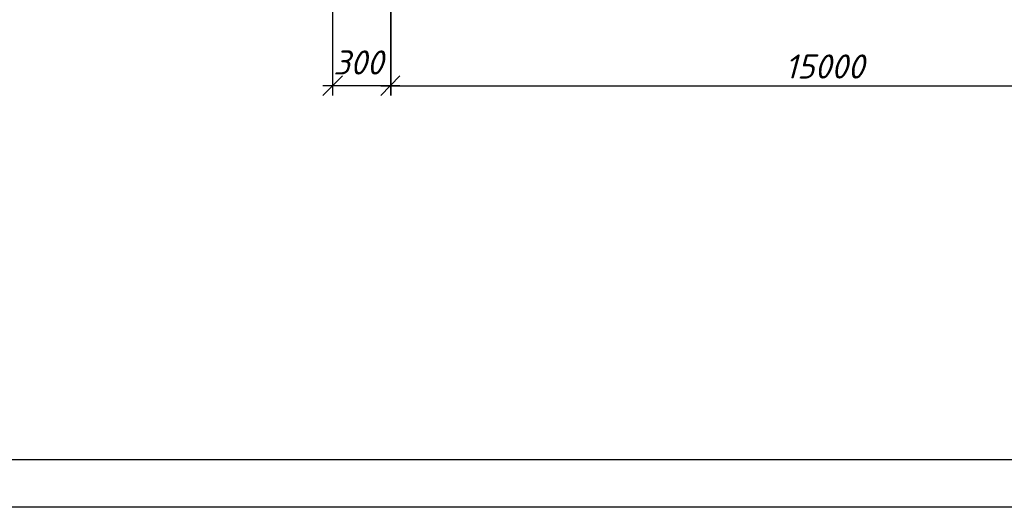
# Model space of a CAD drawing. Extents: x -119078 to 1619993, y 264752 to 340742.
# Tile 56 of 220: x 427176 to 437390, y 297220 to 302273. Entities that reach past the tile are written whole.
import ezdxf

# ---------------------------------------------------------------- set-up
doc = ezdxf.new("R2010")
doc.units = 0
doc.header["$MEASUREMENT"] = 0
doc.layers.add('PDF _Геометрия', color=250, linetype='Continuous')
doc.layers.add('PDF _Текст', color=7, linetype='Continuous')
doc.styles.add('PDF ISOCPEUR Italic', font='isocpeui.ttf')

msp = doc.modelspace()

# ---------------------------------------------------------------- linework, layer by layer
at = {"layer": 'PDF _Геометрия', "lineweight": -3}
msp.add_lwpolyline([(421270.449, 297220.374), (421270.449, 326913.75), (484264.096, 326913.75), (484264.096, 297220.374)], close=True, dxfattribs=at)
at = {"layer": 'PDF _Геометрия', "lineweight": 30}
msp.add_lwpolyline([(422769.088, 297715.687), (483768.783, 297715.687), (483768.783, 326418.437), (422769.088, 326418.437)], close=True, dxfattribs=at)
at = {"layer": 'PDF _Геометрия', "color": 251, "lineweight": -3, "true_color": 0x535353}
for points in [[(431025.242, 303214.603), (431025.242, 301487.358), (431025.242, 302617.688)], [(430421.976, 302617.688), (430421.976, 301487.358)], [(430523.579, 301690.563), (430320.373, 301487.358)], [(431120.494, 301588.961), (430320.373, 301588.961)], [(430923.639, 301588.961), (440125.029, 301588.961)]]:
    msp.add_lwpolyline(points, dxfattribs=at)
msp.add_lwpolyline([(431120.494, 301690.563), (430923.639, 301487.358)], close=True, dxfattribs=at)

# ---------------------------------------------------------------- texts
at = {"layer": 'PDF _Текст', "color": 251, "lineweight": 30, "true_color": 0x535353, "char_height": 249.9972, "attachment_point": 7, "style": 'PDF ISOCPEUR Italic'}
for s, insert in [('300', (430428.326, 301704.955)), ('15000', (435114.748, 301663.406))]:
    msp.add_mtext(s, dxfattribs=dict(at, insert=insert))

doc.saveas('drawing.dxf')
